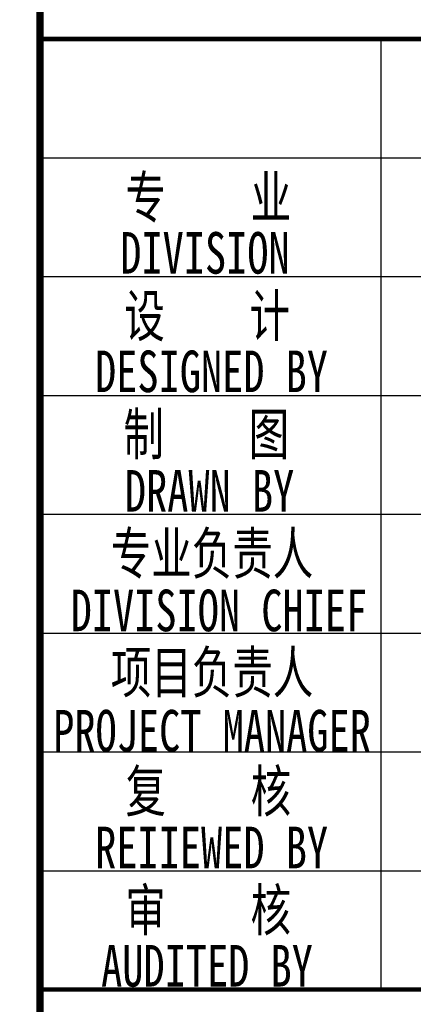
# Model space of a CAD drawing. Extents: x -302077 to 107904, y -9283 to 295706.
# Tile 176 of 256: x 101166 to 103822, y 1217 to 7847. Entities that reach past the tile are written whole.
import ezdxf
from ezdxf.enums import TextEntityAlignment as Align

# ---------------------------------------------------------------- set-up
doc = ezdxf.new("R2010")
doc.units = 0
doc.header["$LTSCALE"] = 500
doc.header["$MEASUREMENT"] = 0
doc.layers.get('0').update_dxf_attribs({"linetype": 'CONTINUOUS'})
doc.layers.add('PUB_TITLE', color=4, linetype='CONTINUOUS')
doc.layers.add('TK', color=7, linetype='CONTINUOUS')
doc.styles.add('-宋体', font='txt', dxfattribs={"width": 0.8})

# ---------------------------------------------------------------- blocks, each defined once
blk = doc.blocks.new('wrtgtg')
at = {"layer": 'PUB_TITLE'}
for p, q in [((4504.3, 4748.3), (4504.3, 11158.8)), ((2204.3, 10358.8), (7804.3, 10358.8)), ((2204.3, 9558.8), (7804.3, 9558.8)), ((2204.3, 8758.8), (7804.3, 8758.8)), ((2204.3, 7958.8), (7804.3, 7958.8)), ((2204.3, 7158.8), (7804.3, 7158.8)), ((2204.3, 6358.8), (7804.3, 6358.8)), ((2204.3, 5558.8), (7804.3, 5558.8)), ((2204.3, 4758.8), (7804.3, 4758.8)), ((2204.3, 4758.8), (7804.3, 4758.8))]:
    blk.add_line(p, q, dxfattribs=at)
for points, const_width in [([(2204.3, -4841.2), (2204.3, 52558.8)], 50), ([(2204.3, 11158.8), (7804.3, 11158.8)], 29.7), ([(2204.3, 4758.8), (7804.3, 4758.8)], 29.7)]:
    blk.add_lwpolyline(points, dxfattribs=dict(at, const_width=const_width))
at = {"layer": 'TK', "style": '-宋体', "width": 0.75}
for s, p in [('专    业', (3338.9, 10098.8)), ('DIVISION ', (3387.5, 9718.9)), ('设    计', (3331.2, 9298.8)), ('DESIGNED BY', (3360.3, 8921.1)), ('制    图    ', (3611.2, 8502.8)), ('DRAWN BY', (3347.2, 8116.3)), ('专业负责人', (3363.7, 7700.5)), ('DIVISION CHIEF', (3410.1, 7311.3)), ('项目负责人', (3363.7, 6899.7)), ('PROJECT MANAGER', (3363.7, 6501.3)), ('复    核', (3338.9, 6100.3)), ('REIIEWED BY', (3361, 5714.8)), ('审    核', (3337.8, 5300.3)), ('AUDITED BY', (3329.9, 4916.3))]:
    blk.add_text(s, height=280, dxfattribs=at).set_placement(p, align=Align.MIDDLE)

msp = doc.modelspace()

# ---------------------------------------------------------------- block references
msp.add_blockref('wrtgtg', (99100.057, -3441.74))

doc.saveas('drawing.dxf')
